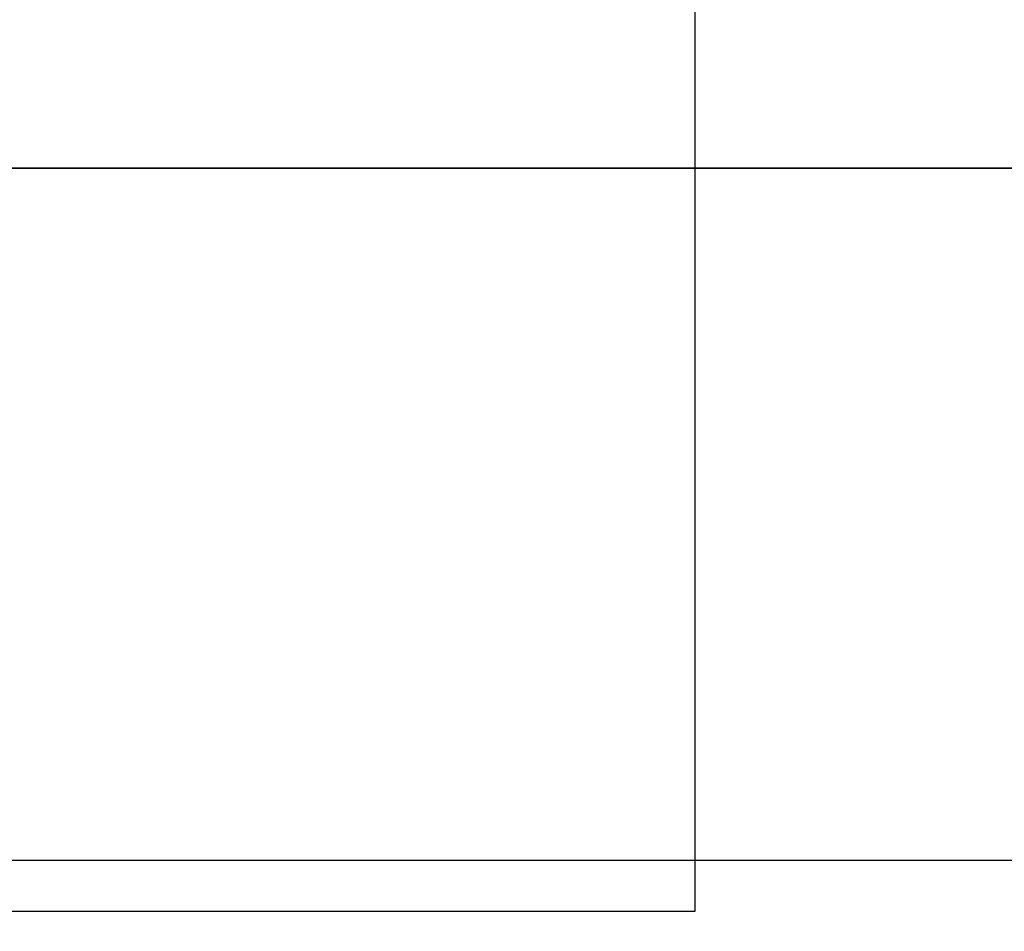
# Model space of a CAD drawing. Extents: x 635157 to 635442, y 694407 to 694910.
# Tile 13 of 105: x 635290 to 635331, y 694486 to 694524. Entities that reach past the tile are written whole.
import ezdxf

# ---------------------------------------------------------------- set-up
doc = ezdxf.new("R2010")
doc.units = 0
doc.header["$MEASUREMENT"] = 0
doc.layers.add('APEX TITLE BLOCK', color=86, linetype='CONTINUOUS')
doc.layers.add('LAYOUTS', color=9, linetype='CONTINUOUS')

# ---------------------------------------------------------------- blocks, each defined once
blk = doc.blocks.new('TitleBlock')
at = {"layer": 'APEX TITLE BLOCK', "color": 114, "true_color": 0x0fa54c}
blk.add_lwpolyline([(801, 473), (801, -81), (0, -81), (0, 473)], close=True, dxfattribs=at)

msp = doc.modelspace()

# ---------------------------------------------------------------- linework, layer by layer
at = {"layer": 'LAYOUTS', "linetype": 'ByBlock'}
for points in [[(635281.698, 694488.675), (635441.898, 694488.675), (635441.898, 694583.275), (635281.698, 694583.275)], [(635158.113, 694486.527), (635318.313, 694486.527), (635318.313, 694581.127), (635158.113, 694581.127)], [(635238.208, 694423.253), (635398.408, 694423.253), (635398.408, 694517.853), (635238.208, 694517.853)], [(635238.208, 694423.253), (635398.408, 694423.253), (635398.408, 694517.853), (635238.208, 694517.853)]]:
    msp.add_lwpolyline(points, close=True, dxfattribs=at)

# ---------------------------------------------------------------- block references
at = {"layer": 'APEX TITLE BLOCK', "color": 7, "linetype": 'ByBlock', "xscale": 0.2, "yscale": 0.2, "zscale": 0.2}
msp.add_blockref('TitleBlock', (635238.208, 694423.253), dxfattribs=at)

doc.saveas('drawing.dxf')
